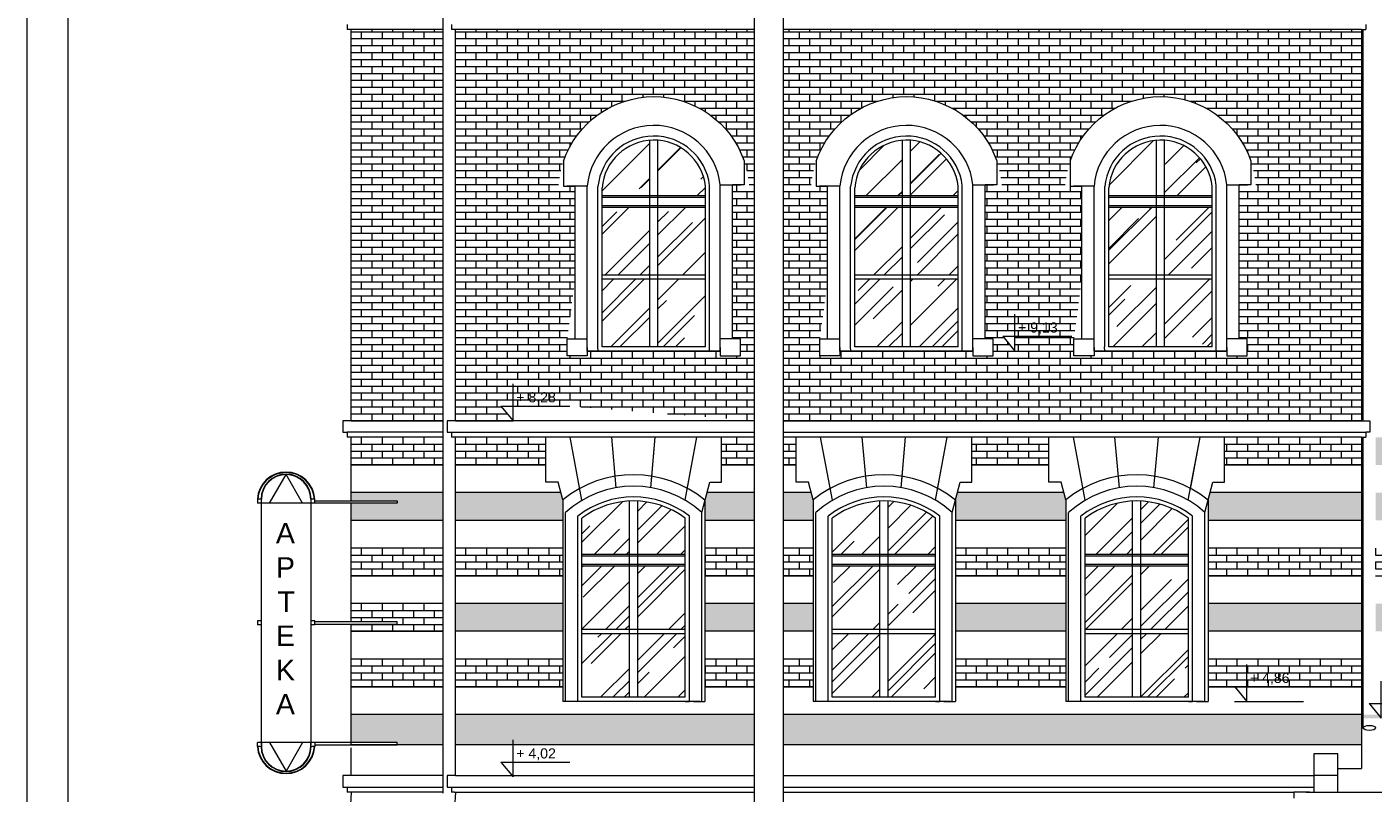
# Model space of a CAD drawing. Header units: millimetres. Extents: x -5254 to 173417, y -28809 to -6400.
# Tile 159 of 256: x 117986 to 119627, y -12344 to -11410. Entities that reach past the tile are written whole.
import ezdxf

# ---------------------------------------------------------------- set-up
doc = ezdxf.new("R2010")
doc.units = ezdxf.units.MM
for name, color, linetype, lineweight in [('me_cegła', 7, 'Continuous', 5), ('me_cienka', 7, 'Continuous', 15), ('me_cienkie', 7, 'Continuous', 9), ('me_drewno', 7, 'Continuous', 15), ('me_koty', 7, 'Continuous', 13), ('me_szyby', 7, 'Continuous', 13), ('me_tabela', 7, 'Continuous', 20), ('me_tekst', 7, 'Continuous', 13), ('me_ściany', 7, 'Continuous', 20)]:
    doc.layers.add(name, color=color, linetype=linetype, lineweight=lineweight)
doc.styles.add('PIOTR', font='arial.ttf', dxfattribs={"height": 10})
doc.styles.add('TABELKA', font='arial.ttf')

# ---------------------------------------------------------------- blocks, each defined once
blk = doc.blocks.new('arch1')
at = {"layer": 'me_cienkie'}
for p, q in [((-42, 231.9), (-42, 202.6)), ((178, 231.4), (178, 201)), ((-42, 202.6), (-28, 202.6)), ((178, 201), (164, 201)), ((-13, 0), (149, 0))]:
    blk.add_line(p, q, dxfattribs=at)
for points in [[(-13, 202.6), (-38, 202.6)], [(-28, 15), (-28, 202.6)], [(-13, 0), (-13, 202.6)], [(149, 0), (149, 201)], [(149, 201), (174, 201)], [(164, 15), (164, 201)], [(-13, 4.5), (-13, -6), (-37.5, -6), (-37.5, 15)], [(-37.5, 15), (-13, 15)], [(149, 4.5), (149, -6), (173.5, -6), (173.5, 15)], [(173.5, 15), (149, 15)]]:
    blk.add_lwpolyline(points, dxfattribs=at)
blk.add_arc((67.9, 193.6), 116.4, 18.9472, 160.8043, dxfattribs=at)
blk = doc.blocks.new('KOTA')
at = {"color": 0}
for p, q in [((0, 0), (0, 50)), ((-16.6, 20), (76.8, 20)), ((-16.6, 20), (0, 0))]:
    blk.add_line(p, q, dxfattribs=at)
at = {"color": 0, "style": 'TABELKA', "flags": 4}
blk.add_attdef('POZIOM', (1.4, 25), '', height=13.7, rotation=360, dxfattribs=at)

msp = doc.modelspace()

# ---------------------------------------------------------------- hatches: boundary and pattern name
at = {"layer": 'me_cegła'}
h = msp.add_hatch(dxfattribs=at)
h.set_pattern_fill('AR-BRSTD', color=256, scale=0.125)
h.set_pattern_definition([(0, (118381.551, -11890.04), (0, 8.467725), []), (90, (118381.551, -11890.04), (-12.7, 8.46772), [8.46772, -8.46772])])
h.paths.add_polyline_path([(118493.55, -11413.04), (118381.55, -11413.04), (118381.55, -11890.04), (118493.55, -11890.04)])
h.paths.add_polyline_path([(118508.55, -11890.04), (118578.92, -11890.04), (118564.01, -11872.04), (118648.02, -11872.04), (118872.65, -11890.04), (118872.65, -11413.04), (118508.55, -11413.04)])
h.paths.add_polyline_path([(118654.22, -11604.05), (118644.22, -11604.05), (118634.12, -11604.05, -0.931708), (118866.37, -11602.42), (118846.22, -11602.42), (118846.22, -11790.04), (118855.72, -11790.04), (118855.72, -11811.04), (118831.22, -11811.04), (118831.22, -11805.04), (118669.22, -11805.04), (118669.22, -11811.04), (118644.72, -11811.04), (118644.72, -11790.04), (118654.22, -11717.92)], flags=16)
h.paths.add_polyline_path([(118687.22, -11616.97, -0.987693), (118813.22, -11604.2), (118813.22, -11800.04), (118687.22, -11800.04)], flags=0)
h.paths.add_polyline_path([(118687.22, -11717.54), (118745.22, -11717.54), (118745.22, -11673.33), (118745.22, -11616.04), (118755.22, -11616.04), (118755.22, -11673.33), (118755.22, -11748.62), (118745.22, -11748.62)], flags=0)
h.paths.add_polyline_path([(118907.65, -11413.04), (118907.65, -11890.04), (119612.55, -11890.04), (119612.55, -11413.04)])
h.paths.add_polyline_path([(119262.05, -11811.04), (119262.05, -11790.04), (119271.55, -11717.92), (119271.55, -11604.05), (119261.55, -11604.05), (119251.45, -11604.05, -0.931708), (119483.7, -11602.42), (119463.55, -11602.42), (119463.55, -11790.04), (119473.05, -11790.04), (119473.05, -11811.04), (119448.55, -11811.04), (119448.55, -11805.04), (119286.55, -11805.04), (119286.55, -11811.04)], flags=16)
h.paths.add_polyline_path([(119190.28, -11787.04), (119190.28, -11805.04), (119175.37, -11787.04)], flags=16)
h.paths.add_polyline_path([(119304.55, -11800.04), (119304.55, -11616.97, -0.987693), (119430.55, -11604.2), (119430.55, -11800.04)], flags=0)
h.paths.add_polyline_path([(119163.55, -11811.04), (119139.05, -11811.04), (119139.05, -11805.04), (118977.05, -11805.04), (118977.05, -11811.04), (118952.55, -11811.04), (118952.55, -11790.04), (118962.05, -11717.92), (118962.05, -11604.05), (118952.05, -11604.05), (118941.95, -11604.05, -0.931708), (119174.2, -11602.42), (119154.05, -11602.42), (119154.05, -11790.04), (119163.55, -11790.04)], flags=16)
h.paths.add_polyline_path([(119121.05, -11800.04), (118995.05, -11800.04), (118995.05, -11616.97, -0.987693), (119121.05, -11604.2)], flags=0)
h.paths.add_polyline_path([(119304.55, -11717.54), (119362.55, -11717.54), (119362.55, -11673.33), (119362.55, -11616.04), (119372.55, -11616.04), (119372.55, -11673.33), (119372.55, -11748.62), (119362.55, -11748.62)], flags=0)
h.paths.add_polyline_path([(119053.05, -11748.62), (119063.05, -11748.62), (119063.05, -11717.54), (119053.05, -11717.54)], flags=0)
h.paths.add_polyline_path([(119190.32, -11788.67), (119245.98, -11788.67), (119245.98, -11766.49), (119190.32, -11766.49)], flags=24)
h = msp.add_hatch(dxfattribs=at)
h.set_pattern_fill('AR-BRSTD', color=256, scale=0.125)
h.set_pattern_definition([(0, (118381.551, -11943.84), (0, 8.467725), []), (90, (118381.551, -11943.84), (-12.7, 8.46772), [8.46772, -8.46772])])
h.paths.add_polyline_path([(118493.55, -11943.84), (118493.55, -11910.04), (118381.55, -11910.04), (118381.55, -11943.84)])
h.paths.add_polyline_path([(118618.51, -11943.84), (118618.51, -11910.04), (118508.55, -11910.04), (118508.55, -11943.84)])
h.paths.add_polyline_path([(118832.62, -11910.04), (118832.62, -11943.84), (118872.65, -11943.84), (118872.65, -11910.04)])
h.paths.add_polyline_path([(118907.65, -11943.84), (118923.53, -11943.84), (118923.53, -11910.04), (118907.65, -11910.04)])
h.paths.add_polyline_path([(119231.51, -11943.84), (119231.51, -11910.04), (119137.64, -11910.04), (119137.64, -11943.84)])
h.paths.add_polyline_path([(119612.55, -11943.84), (119612.55, -11910.04), (119445.62, -11910.04), (119445.62, -11943.84)])
h = msp.add_hatch(dxfattribs=at)
h.set_pattern_fill('AR-BRSTD', color=256, scale=0.125)
h.set_pattern_definition([(0, (122061.587, -11943.84), (0, 8.467725), []), (90, (122061.587, -11943.84), (-12.7, 8.467725), [8.467725, -8.467725])])
h.paths.add_polyline_path([(122163.55, -11911.04), (122061.59, -11910.96), (122061.59, -11943.84), (122163.55, -11943.84)])
h.paths.add_polyline_path([(121847.47, -11910.79), (121670.59, -11910.65), (121670.59, -11943.84), (121847.47, -11943.84)])
h.paths.add_polyline_path([(121456.47, -11910.48), (121280.59, -11910.34), (121280.59, -11943.84), (121456.47, -11943.84)])
h.paths.add_polyline_path([(121066.47, -11910.18), (120894.55, -11910.04), (120894.55, -11943.84), (121066.47, -11943.84)])
h.paths.add_polyline_path([(120616.97, -11910.04), (120518.09, -11910.04), (120518.09, -11943.84), (120616.97, -11943.84)])
h.paths.add_polyline_path([(120303.97, -11910.04), (120206.09, -11910.04), (120206.09, -11943.84), (120303.97, -11943.84)])
h.paths.add_polyline_path([(119991.97, -11910.04), (119893.13, -11910.04), (119893.13, -11943.84), (119991.97, -11943.84)])
h.paths.add_polyline_path([(119614.55, -11943.84), (119614.55, -11910.04), (119612.55, -11910.04), (119612.55, -11943.84)])
h.paths.add_polyline_path([(119629.55, -11910.04), (119629.55, -11943.84), (119679.02, -11943.84), (119679.02, -11910.04)])
h.paths.add_polyline_path([(120892.55, -11910.04), (120892.55, -11943.84), (120894.55, -11943.84), (120894.55, -11910.04)])
h.paths.add_polyline_path([(120877.55, -11943.84), (120877.55, -11910.04), (120831.09, -11910.04), (120831.09, -11943.84)])
h = msp.add_hatch(dxfattribs=at)
h.set_pattern_fill('AR-BRSTD', color=256, scale=0.125)
h.set_pattern_definition([(0, (118381.551, -12011.44), (0, 8.467725), []), (90, (118381.551, -12011.44), (-12.7, 8.467725), [8.467725, -8.467725])])
h.paths.add_polyline_path([(118493.55, -12011.44), (118493.55, -11977.64), (118381.55, -11977.64), (118381.55, -11987.59), (118437.55, -11987.59), (118437.55, -11990.59), (118381.55, -11990.59), (118381.55, -12011.44)])
h.paths.add_polyline_path([(118639.24, -12011.44), (118639.24, -11986.29), (118636.92, -11977.64), (118508.55, -11977.64), (118508.55, -12011.44)])
h.paths.add_polyline_path([(118872.65, -12011.44), (118872.65, -11977.64), (118815.04, -11977.64), (118812.59, -11986.79), (118812.59, -12011.44)])
h.paths.add_polyline_path([(118907.65, -12011.44), (118944.26, -12011.44), (118944.26, -11986.29), (118941.94, -11977.64), (118907.65, -11977.64)])
h.paths.add_polyline_path([(119252.24, -12011.44), (119252.24, -11986.29), (119249.92, -11977.64), (119120.06, -11977.64), (119117.61, -11986.79), (119117.61, -12011.44)])
h.paths.add_polyline_path([(119428.04, -11977.64), (119425.59, -11986.79), (119425.59, -12011.44), (119612.55, -12011.44), (119612.55, -11977.64)])
h.paths.add_polyline_path([(119876.62, -11977.64), (119873.09, -11990.79), (119873.09, -12011.44), (120012.7, -12011.44), (120012.7, -11990.29), (120009.31, -11977.64)])
h.paths.add_polyline_path([(120189.57, -11977.64), (120186.05, -11990.79), (120186.05, -12011.44), (120324.7, -12011.44), (120324.7, -11990.29), (120321.31, -11977.64)])
h.paths.add_polyline_path([(120501.57, -11977.64), (120498.05, -11990.79), (120498.05, -12011.44), (120637.7, -12011.44), (120637.7, -11990.29), (120634.31, -11977.64)])
h.paths.add_polyline_path([(121087.2, -12011.44), (121087.2, -11996.29), (121082.21, -11977.64), (120894.55, -11977.64), (120894.55, -12011.44)])
h.paths.add_polyline_path([(121477.2, -12011.44), (121477.2, -11994.29), (121472.74, -11977.64), (121265.68, -11977.64), (121260.55, -11996.79), (121260.55, -12011.44)])
h.paths.add_polyline_path([(121868.2, -12011.44), (121868.2, -11994.29), (121863.74, -11977.64), (121655.14, -11977.64), (121650.55, -11994.79), (121650.55, -12011.44)])
h.paths.add_polyline_path([(122163.55, -12011.44), (122163.55, -11977.64), (122046.14, -11977.64), (122041.55, -11994.79), (122041.55, -12011.44)])
h.paths.add_polyline_path([(119614.55, -12011.44), (119614.55, -11977.64), (119612.55, -11977.64), (119612.55, -12011.44)])
h.paths.add_polyline_path([(119629.55, -11977.64), (119629.55, -12011.44), (119699.75, -12011.44), (119699.75, -11990.29), (119696.36, -11977.64)])
h.paths.add_polyline_path([(120892.55, -11977.64), (120892.55, -12011.44), (120894.55, -12011.44), (120894.55, -11977.64)])
h.paths.add_polyline_path([(120877.55, -12011.44), (120877.55, -11977.64), (120814.57, -11977.64), (120811.05, -11990.79), (120811.05, -12011.44)])
h = msp.add_hatch(dxfattribs=at)
h.set_pattern_fill('AR-BRSTD', color=256, scale=0.125)
h.set_pattern_definition([(0, (118381.551, -12079.04), (0, 8.467725), []), (90, (118381.551, -12079.04), (-12.7, 8.46772), [8.46772, -8.46772])])
h.paths.add_polyline_path([(118493.55, -12079.04), (118493.55, -12045.24), (118381.55, -12045.24), (118381.55, -12079.04)])
h.paths.add_polyline_path([(118639.24, -12079.04), (118639.24, -12045.24), (118508.55, -12045.24), (118508.55, -12079.04)])
h.paths.add_polyline_path([(118872.65, -12079.04), (118872.65, -12045.24), (118812.59, -12045.24), (118812.59, -12079.04)])
h.paths.add_polyline_path([(118944.26, -12079.04), (118944.26, -12045.24), (118907.65, -12045.24), (118907.65, -12079.04)])
h.paths.add_polyline_path([(119252.24, -12079.04), (119252.24, -12045.24), (119117.61, -12045.24), (119117.61, -12079.04)])
h.paths.add_polyline_path([(119612.55, -12079.04), (119612.55, -12045.24), (119425.59, -12045.24), (119425.59, -12079.04)])
h = msp.add_hatch(dxfattribs=at)
h.set_pattern_fill('AR-BRSTD', color=256, scale=0.125)
h.set_pattern_definition([(0, (120811.049, -12079.04), (0, 8.467725), []), (90, (120811.049, -12079.04), (-12.7, 8.46772), [8.46772, -8.46772])])
h.paths.add_polyline_path([(120498.05, -12045.24), (120498.05, -12079.04), (120637.7, -12079.04), (120637.7, -12045.24)])
h.paths.add_polyline_path([(120186.05, -12045.24), (120186.05, -12079.04), (120324.7, -12079.04), (120324.7, -12045.24)])
h.paths.add_polyline_path([(120012.7, -12079.04), (120012.7, -12045.24), (119873.09, -12045.24), (119873.09, -12079.04)])
h.paths.add_polyline_path([(119614.55, -12079.04), (119614.55, -12045.24), (119612.55, -12045.24), (119612.55, -12079.04)])
h.paths.add_polyline_path([(119629.55, -12045.24), (119629.55, -12079.04), (119699.75, -12079.04), (119699.75, -12045.24)])
h.paths.add_polyline_path([(120892.55, -12045.24), (120892.55, -12079.04), (120894.55, -12079.04), (120894.55, -12045.24)])
h.paths.add_polyline_path([(120877.55, -12079.04), (120877.55, -12045.24), (120811.05, -12045.24), (120811.05, -12079.04)])
h = msp.add_hatch(dxfattribs=at)
h.set_pattern_fill('AR-BRSTD', color=256, scale=0.125)
h.set_pattern_definition([(0, (118381.551, -12146.64), (0, 8.4677), []), (90, (118381.551, -12146.64), (-12.7, 8.4677), [8.4677, -8.4677])])
h.paths.add_polyline_path([(118493.55, -12146.64), (118493.55, -12112.84), (118381.55, -12112.84), (118381.55, -12134.82), (118437.55, -12134.82), (118437.55, -12137.82), (118381.55, -12137.82), (118381.55, -12138.47), (118381.55, -12146.64)])
h = msp.add_hatch(dxfattribs=at)
h.set_pattern_fill('AR-BRSTD', color=256, scale=0.125)
h.set_pattern_definition([(0, (120894.551, -12146.64), (0, 8.467725), []), (90, (120894.551, -12146.64), (-12.7, 8.467725), [8.467725, -8.467725])])
h.paths.add_polyline_path([(121087.2, -12146.64), (121087.2, -12112.84), (120894.55, -12112.84), (120894.55, -12146.64)])
h.paths.add_polyline_path([(121260.55, -12112.84), (121260.55, -12146.64), (121477.2, -12146.64), (121477.2, -12112.84)])
h.paths.add_polyline_path([(121868.2, -12146.64), (121868.2, -12112.84), (121650.55, -12112.84), (121650.55, -12146.64)])
h.paths.add_polyline_path([(122163.55, -12146.64), (122163.55, -12112.84), (122041.55, -12112.84), (122041.55, -12146.64)])
h.paths.add_polyline_path([(120811.05, -12112.84), (120811.05, -12146.64), (120877.55, -12146.64), (120877.55, -12112.84)])
h.paths.add_polyline_path([(120637.7, -12146.64), (120637.7, -12112.84), (120498.05, -12112.84), (120498.05, -12146.64)])
h.paths.add_polyline_path([(120186.05, -12112.84), (120186.05, -12146.64), (120208.4, -12146.64), (120245.05, -12133.54), (120281.7, -12146.64), (120324.7, -12146.64), (120324.7, -12112.84)])
h.paths.add_polyline_path([(120012.7, -12146.64), (120012.7, -12112.84), (119873.09, -12112.84), (119873.09, -12146.64)])
h.paths.add_polyline_path([(119699.75, -12146.64), (119699.75, -12112.84), (119629.55, -12112.84), (119629.55, -12146.64)])
h.paths.add_polyline_path([(119612.55, -12146.64), (119612.55, -12112.84), (119425.59, -12112.84), (119425.59, -12146.64)])
h.paths.add_polyline_path([(119117.61, -12112.84), (119117.61, -12146.64), (119252.24, -12146.64), (119252.24, -12112.84)])
h.paths.add_polyline_path([(118944.26, -12146.64), (118944.26, -12112.84), (118907.65, -12112.84), (118907.65, -12146.64)])
h.paths.add_polyline_path([(118812.59, -12112.84), (118812.59, -12146.64), (118872.65, -12146.64), (118872.65, -12112.84)])
h.paths.add_polyline_path([(118639.24, -12146.64), (118639.24, -12112.84), (118508.55, -12112.84), (118508.55, -12146.64)])
h = msp.add_hatch(dxfattribs=at)
h.set_pattern_fill('AR-BRSTD', color=256, scale=0.125)
h.set_pattern_definition([(0, (118381.551, -12214.24), (0, 8.467725), []), (90, (118381.551, -12214.24), (-12.7, 8.46772), [8.46772, -8.46772])])
h.paths.add_polyline_path([(118493.55, -12180.44), (118381.55, -12180.44), (118381.55, -12214.24), (118493.55, -12214.24)])
h.paths.add_polyline_path([(118639.24, -12180.44), (118508.55, -12180.44), (118508.55, -12214.24), (118639.24, -12214.24)])
h.paths.add_polyline_path([(118872.65, -12180.44), (118812.59, -12180.44), (118812.59, -12214.24), (118872.65, -12214.24)])
h.paths.add_polyline_path([(118944.26, -12180.44), (118907.65, -12180.44), (118907.65, -12214.24), (118944.26, -12214.24)])
h.paths.add_polyline_path([(119252.24, -12180.44), (119117.61, -12180.44), (119117.61, -12214.24), (119252.24, -12214.24)])
h.paths.add_polyline_path([(119612.55, -12180.44), (119425.59, -12180.44), (119425.59, -12214.24), (119612.55, -12214.24)])
h.paths.add_polyline_path([(119472.8, -12215.67), (119528.46, -12215.67), (119528.46, -12193.49), (119472.8, -12193.49)], flags=9)
h = msp.add_hatch(dxfattribs=at)
h.set_pattern_fill('AR-BRSTD', color=256, scale=0.125)
h.set_pattern_definition([(0, (123887.051, -12281.84), (0, 8.467725), []), (90, (123887.051, -12281.84), (-12.7, 8.467725), [8.467725, -8.467725])])
h.paths.add_polyline_path([(124621.55, -12281.84), (124621.55, -12248.04), (123887.05, -12248.04), (123887.05, -12281.84)])
h.paths.add_polyline_path([(123861.05, -12281.84), (123876.05, -12281.84), (123876.05, -12248.04), (123861.05, -12248.04)])
h.paths.add_polyline_path([(122163.55, -12281.84), (122163.55, -12248.04), (120894.55, -12248.04), (120894.55, -12281.84)])
h.paths.add_polyline_path([(120894.55, -12252.54), (120894.55, -12248.04), (120565.38, -12248.04), (120577.97, -12252.54)])
h.paths.add_polyline_path([(119912.13, -12252.54), (119924.72, -12248.04), (119612.55, -12248.04), (119612.55, -12252.54)])
h.paths.add_polyline_path([(119612.55, -12285.04), (119612.55, -12248.04), (118907.65, -12248.04), (118907.65, -12285.04)])
h.paths.add_polyline_path([(118872.65, -12285.04), (118872.65, -12248.04), (118508.55, -12248.04), (118508.55, -12285.04)])
h.paths.add_polyline_path([(118493.55, -12285.04), (118493.55, -12248.04), (118381.55, -12248.04), (118381.55, -12282.04), (118437.55, -12282.04), (118437.55, -12285.04)])
at = {"layer": 'me_szyby'}
h = msp.add_hatch(dxfattribs=at)
h.set_pattern_fill('AR-RROOF', color=256, scale=2.2, angle=45)
h.set_pattern_definition([(45, (102824.3, -22615.82), (47.41575, 126.442), [838.2, -111.76, 279.4, -55.88]), (45, (102857.1, -22543.51), (-92.0656, 13.03933), [167.64, -18.4404, 335.28, -41.91]), (45, (102810.472, -22562.476), (178.994465, 231.942055), [447.04, -78.232, 223.52, -55.88])])
h.paths.add_polyline_path([(118755.22, -11616.04), (118755.22, -11548.23, -0.3592557), (118813.22, -11604.2), (118813.22, -11616.04)])
h.paths.add_polyline_path([(118687.22, -11616.04), (118687.22, -11605.76, -0.3655516), (118745.22, -11548.24), (118745.22, -11616.04)])
h.paths.add_polyline_path([(118755.22, -11673.33), (118755.22, -11630.04), (118813.22, -11630.04), (118813.22, -11712.54), (118755.22, -11712.54)])
h.paths.add_polyline_path([(118745.22, -11673.33), (118745.22, -11712.54), (118687.22, -11712.54), (118687.22, -11630.04), (118745.22, -11630.04)])
h.paths.add_polyline_path([(118745.22, -11748.62), (118745.22, -11800.04), (118687.22, -11800.04), (118687.22, -11717.54), (118745.22, -11717.54)])
h.paths.add_polyline_path([(118755.22, -11748.62), (118755.22, -11717.54), (118755.22, -11717.54), (118813.22, -11717.54), (118813.22, -11800.04), (118755.22, -11800.04)])
h = msp.add_hatch(dxfattribs=at)
h.set_pattern_fill('AR-RROOF', color=256, scale=2.2, angle=45)
h.set_pattern_definition([(45, (102516.47, -22615.82), (47.41575, 126.442), [838.2, -111.76, 279.4, -55.88]), (45, (102549.264, -22543.51), (-92.06559, 13.03933), [167.64, -18.4404, 335.28, -41.91]), (45, (102502.64, -22562.476), (178.994465, 231.942055), [447.04, -78.232, 223.52, -55.88])])
h.paths.add_polyline_path([(119063.05, -11548.23, -0.3592557), (119121.05, -11604.2), (119121.05, -11616.04), (119063.05, -11616.04)])
h.paths.add_polyline_path([(119053.05, -11548.24), (119053.05, -11616.04), (118995.05, -11616.04), (118995.05, -11605.76, -0.3655516)])
h.paths.add_polyline_path([(119063.05, -11673.33), (119063.05, -11630.04), (119121.05, -11630.04), (119121.05, -11712.54), (119063.05, -11712.54)])
h.paths.add_polyline_path([(118995.05, -11630.04), (119053.05, -11630.04), (119053.05, -11673.33), (119053.05, -11712.54), (118995.05, -11712.54)])
h.paths.add_polyline_path([(118995.05, -11717.54), (119053.05, -11717.54), (119053.05, -11748.62), (119053.05, -11800.04), (118995.05, -11800.04)])
h.paths.add_polyline_path([(119063.05, -11748.62), (119063.05, -11717.54), (119063.05, -11717.54), (119121.05, -11717.54), (119121.05, -11800.04), (119063.05, -11800.04)])
h = msp.add_hatch(dxfattribs=at)
h.set_pattern_fill('AR-RROOF', color=256, scale=2.2, angle=45)
h.set_pattern_definition([(45, (102206.97, -22615.82), (47.41575, 126.442), [838.2, -111.76, 279.4, -55.88]), (45, (102239.764, -22543.51), (-92.06559, 13.03933), [167.64, -18.4404, 335.28, -41.91]), (45, (102193.14, -22562.476), (178.994465, 231.942055), [447.04, -78.232, 223.52, -55.88])])
h.paths.add_polyline_path([(119372.55, -11548.23, -0.3592557), (119430.55, -11604.2), (119430.55, -11616.04), (119372.55, -11616.04)])
h.paths.add_polyline_path([(119362.55, -11548.24), (119362.55, -11616.04), (119304.55, -11616.04), (119304.55, -11605.76, -0.3655516)])
h.paths.add_polyline_path([(119372.55, -11673.33), (119372.55, -11630.04), (119430.55, -11630.04), (119430.55, -11712.54), (119372.55, -11712.54)])
h.paths.add_polyline_path([(119304.55, -11630.04), (119362.55, -11630.04), (119362.55, -11673.33), (119362.55, -11712.54), (119304.55, -11712.54)])
h.paths.add_polyline_path([(119304.55, -11717.54), (119362.55, -11717.54), (119362.55, -11748.62), (119362.55, -11800.04), (119304.55, -11800.04)])
h.paths.add_polyline_path([(119372.55, -11748.62), (119372.55, -11717.54), (119372.55, -11717.54), (119430.55, -11717.54), (119430.55, -11800.04), (119372.55, -11800.04)])
h = msp.add_hatch(dxfattribs=at)
h.set_pattern_fill('AR-RROOF', color=256, scale=2.2, angle=45)
h.set_pattern_definition([(45, (108477.764, -22607.82), (47.41575, 126.442), [838.2, -111.76, 279.4, -55.88]), (45, (108510.56, -22535.51), (-92.0656, 13.03933), [167.64, -18.4404, 335.28, -41.91]), (45, (108463.935, -22554.476), (178.994465, 231.942055), [447.04, -78.232, 223.52, -55.88])])
h.paths.add_polyline_path([(118730.59, -12100.33), (118730.59, -12067.04), (118788.59, -12067.04), (118788.59, -12144.54), (118730.59, -12144.54)])
h.paths.add_polyline_path([(118788.59, -12008.67), (118788.59, -12053.04), (118730.59, -12053.04), (118730.59, -11987.9, -0.1493035)])
h.paths.add_polyline_path([(118720.59, -12053.04), (118662.59, -12053.04), (118662.59, -12008.67, -0.1493035), (118720.59, -11987.9)])
h.paths.add_polyline_path([(118662.59, -12144.54), (118662.59, -12067.04), (118720.59, -12067.04), (118720.59, -12100.33), (118720.59, -12144.54)])
h.paths.add_polyline_path([(118662.59, -12149.54), (118720.59, -12149.54), (118720.59, -12175.62), (118720.59, -12227.04), (118662.59, -12227.04)])
h.paths.add_polyline_path([(118788.59, -12227.04), (118730.59, -12227.04), (118730.59, -12175.62), (118730.59, -12149.54), (118730.59, -12149.54), (118788.59, -12149.54)])
h = msp.add_hatch(dxfattribs=at)
h.set_pattern_fill('AR-RROOF', color=256, scale=2.2, angle=45)
h.set_pattern_definition([(45, (108172.745, -22607.82), (47.41575, 126.442), [838.2, -111.76, 279.4, -55.88]), (45, (108205.54, -22535.51), (-92.0656, 13.03933), [167.64, -18.4404, 335.28, -41.91]), (45, (108158.916, -22554.476), (178.994465, 231.942055), [447.04, -78.232, 223.52, -55.88])])
h.paths.add_polyline_path([(119035.61, -12100.33), (119035.61, -12067.04), (119093.61, -12067.04), (119093.61, -12144.54), (119035.61, -12144.54)])
h.paths.add_polyline_path([(119093.61, -12008.67), (119093.61, -12053.04), (119035.61, -12053.04), (119035.61, -11987.9, -0.1493035)])
h.paths.add_polyline_path([(119025.61, -12053.04), (118967.61, -12053.04), (118967.61, -12008.67, -0.1493035), (119025.61, -11987.9)])
h.paths.add_polyline_path([(118967.61, -12144.54), (118967.61, -12067.04), (119025.61, -12067.04), (119025.61, -12100.33), (119025.61, -12144.54)])
h.paths.add_polyline_path([(118967.61, -12149.54), (119025.61, -12149.54), (119025.61, -12175.62), (119025.61, -12227.04), (118967.61, -12227.04)])
h.paths.add_polyline_path([(119093.61, -12227.04), (119035.61, -12227.04), (119035.61, -12175.62), (119035.61, -12149.54), (119035.61, -12149.54), (119093.61, -12149.54)])
h = msp.add_hatch(dxfattribs=at)
h.set_pattern_fill('AR-RROOF', color=256, scale=2.2, angle=45)
h.set_pattern_definition([(45, (107864.764, -22607.82), (47.41575, 126.442), [838.2, -111.76, 279.4, -55.88]), (45, (107897.56, -22535.51), (-92.0656, 13.03933), [167.64, -18.4404, 335.28, -41.91]), (45, (107850.935, -22554.476), (178.994465, 231.942055), [447.04, -78.232, 223.52, -55.88])])
h.paths.add_polyline_path([(119343.59, -12100.33), (119343.59, -12067.04), (119401.59, -12067.04), (119401.59, -12144.54), (119343.59, -12144.54)])
h.paths.add_polyline_path([(119401.59, -12008.67), (119401.59, -12053.04), (119343.59, -12053.04), (119343.59, -11987.9, -0.1493035)])
h.paths.add_polyline_path([(119333.59, -12053.04), (119275.59, -12053.04), (119275.59, -12008.67, -0.1493035), (119333.59, -11987.9)])
h.paths.add_polyline_path([(119275.59, -12144.54), (119275.59, -12067.04), (119333.59, -12067.04), (119333.59, -12100.33), (119333.59, -12144.54)])
h.paths.add_polyline_path([(119275.59, -12149.54), (119333.59, -12149.54), (119333.59, -12175.62), (119333.59, -12227.04), (119275.59, -12227.04)])
h.paths.add_polyline_path([(119401.59, -12227.04), (119343.59, -12227.04), (119343.59, -12175.62), (119343.59, -12149.54), (119343.59, -12149.54), (119401.59, -12149.54)])

# ---------------------------------------------------------------- linework, layer by layer
at = {"layer": 'me_cienka'}
for p, q in [((118872.65, -10833.27), (118872.65, -12738.04)), ((118907.65, -10833.27), (118907.65, -12738.04)), ((118493.55, -12343.78), (118493.55, -10897.27)), ((119614.55, -11890.04), (119614.55, -11413.04)), ((119614.55, -12264.37), (119614.55, -11910.04)), ((119549.05, -12342.54), (119530.05, -12342.54)), ((119530.05, -12342.54), (119530.05, -12350.04)), ((119549.05, -12342.54), (120961.05, -12342.54))]:
    msp.add_line(p, q, dxfattribs=at)
msp.add_ellipse((119622.05, -12264.37), major_axis=(7.5, 0), ratio=0.4, dxfattribs=at)
at = {"layer": 'me_cienkie'}
for p, q in [((118831.22, -11805.04), (118669.22, -11805.04)), ((118819.24, -11805.04), (118681.24, -11805.04)), ((118819.24, -11805.04), (118681.24, -11805.04)), ((118819.24, -11805.04), (118681.24, -11805.04)), ((118818.22, -11805.04), (118682.22, -11805.04)), ((119139.05, -11805.04), (118977.05, -11805.04)), ((119127.07, -11805.04), (118989.07, -11805.04)), ((119127.07, -11805.04), (118989.07, -11805.04)), ((119127.07, -11805.04), (118989.07, -11805.04)), ((119126.05, -11805.04), (118990.05, -11805.04)), ((119175.37, -11805.04), (119256.16, -11805.04)), ((119448.55, -11805.04), (119286.55, -11805.04)), ((119436.57, -11805.04), (119298.57, -11805.04)), ((119436.57, -11805.04), (119298.57, -11805.04)), ((119436.57, -11805.04), (119298.57, -11805.04)), ((119435.55, -11805.04), (119299.55, -11805.04)), ((118282.21, -11990.59), (118302.21, -11955.59)), ((118322.21, -11990.59), (118302.21, -11955.59)), ((118493.55, -11943.84), (118381.55, -11943.84)), ((118618.51, -11943.84), (118508.55, -11943.84)), ((118872.65, -11943.84), (118832.62, -11943.84)), ((118923.53, -11943.84), (118907.65, -11943.84)), ((119231.51, -11943.84), (119137.64, -11943.84)), ((119614.55, -11943.84), (119445.62, -11943.84)), ((118272.21, -11985.59), (118267.21, -11985.59)), ((118267.21, -11985.59), (118267.21, -11990.59)), ((118272.21, -11990.59), (118272.21, -11985.59)), ((118272.21, -12285.04), (118272.21, -11987.59)), ((118337.21, -11985.59), (118332.21, -11985.59)), ((118332.21, -11985.59), (118332.21, -11990.59)), ((118332.21, -11987.59), (118332.21, -12285.04)), ((118337.21, -11990.59), (118337.21, -11985.59)), ((118337.21, -11987.59), (118437.55, -11987.59)), ((118493.55, -11977.64), (118381.55, -11977.64)), ((118437.55, -11987.59), (118437.55, -11990.59)), ((118636.92, -11977.64), (118508.55, -11977.64)), ((118639.24, -11986.29), (118639.24, -12232.04)), ((118812.59, -11986.79), (118812.59, -12232.04)), ((118872.65, -11977.64), (118815.04, -11977.64)), ((118941.94, -11977.64), (118907.65, -11977.64)), ((118944.26, -11986.29), (118944.26, -12232.04)), ((119117.61, -11986.79), (119117.61, -12232.04)), ((119249.92, -11977.64), (119120.06, -11977.64)), ((119252.24, -11986.29), (119252.24, -12232.04)), ((119425.59, -11986.79), (119425.59, -12232.04)), ((119614.55, -11977.64), (119428.04, -11977.64)), ((118272.21, -11990.59), (118267.21, -11990.59)), ((118332.21, -11990.59), (118272.21, -11990.59)), ((118337.21, -11990.59), (118332.21, -11990.59)), ((118437.55, -11990.59), (118337.21, -11990.59)), ((118493.55, -12011.44), (118381.55, -12011.44)), ((118639.24, -12011.44), (118508.55, -12011.44)), ((118872.65, -12011.44), (118812.59, -12011.44)), ((118944.26, -12011.44), (118907.65, -12011.44)), ((119252.24, -12011.44), (119117.61, -12011.44)), ((119614.55, -12011.44), (119425.59, -12011.44)), ((118493.55, -12045.24), (118381.55, -12045.24)), ((118639.24, -12045.24), (118508.55, -12045.24)), ((118872.65, -12045.24), (118812.59, -12045.24)), ((118944.26, -12045.24), (118907.65, -12045.24)), ((119252.24, -12045.24), (119117.61, -12045.24)), ((119614.55, -12045.24), (119425.59, -12045.24)), ((118493.55, -12079.04), (118381.55, -12079.04)), ((118639.24, -12079.04), (118508.55, -12079.04)), ((118872.65, -12079.04), (118812.59, -12079.04)), ((118944.26, -12079.04), (118907.65, -12079.04)), ((119252.24, -12079.04), (119117.61, -12079.04)), ((119614.55, -12079.04), (119425.59, -12079.04)), ((118493.55, -12112.84), (118381.55, -12112.84)), ((118639.24, -12112.84), (118508.55, -12112.84)), ((118872.65, -12112.84), (118812.59, -12112.84)), ((118944.26, -12112.84), (118907.65, -12112.84)), ((119252.24, -12112.84), (119117.61, -12112.84)), ((119614.55, -12112.84), (119425.59, -12112.84)), ((118272.21, -12133.82), (118267.21, -12133.82)), ((118267.21, -12133.82), (118267.21, -12138.82)), ((118272.21, -12138.82), (118272.21, -12133.82)), ((118337.21, -12133.82), (118332.21, -12133.82)), ((118332.21, -12133.82), (118332.21, -12138.82)), ((118337.21, -12138.82), (118337.21, -12133.82)), ((118337.21, -12134.82), (118437.55, -12134.82)), ((118437.55, -12137.82), (118437.55, -12134.82)), ((118272.21, -12138.82), (118267.21, -12138.82)), ((118337.21, -12138.82), (118332.21, -12138.82)), ((118337.21, -12137.82), (118437.55, -12137.82)), ((118493.55, -12146.64), (118381.55, -12146.64)), ((118639.24, -12146.64), (118508.55, -12146.64)), ((118872.65, -12146.64), (118812.59, -12146.64)), ((118944.26, -12146.64), (118907.65, -12146.64)), ((119252.24, -12146.64), (119117.61, -12146.64)), ((119614.55, -12146.64), (119425.59, -12146.64)), ((118493.55, -12180.44), (118381.55, -12180.44)), ((118639.24, -12180.44), (118508.55, -12180.44)), ((118872.65, -12180.44), (118812.59, -12180.44)), ((118944.26, -12180.44), (118907.65, -12180.44)), ((119252.24, -12180.44), (119117.61, -12180.44)), ((119614.55, -12180.44), (119425.59, -12180.44)), ((118493.55, -12214.24), (118381.55, -12214.24)), ((118639.24, -12214.24), (118508.55, -12214.24)), ((118872.65, -12214.24), (118812.59, -12214.24)), ((118944.26, -12214.24), (118907.65, -12214.24)), ((119252.24, -12214.24), (119117.61, -12214.24)), ((119614.55, -12214.24), (119425.59, -12214.24)), ((118806.59, -12232.04), (118644.59, -12232.04)), ((118798.57, -12232.04), (118652.66, -12232.04)), ((118794.59, -12232.04), (118656.59, -12232.04)), ((118793.59, -12232.04), (118657.59, -12232.04)), ((119111.61, -12232.04), (118949.61, -12232.04)), ((119103.58, -12232.04), (118957.68, -12232.04)), ((119099.61, -12232.04), (118961.61, -12232.04)), ((119098.61, -12232.04), (118962.61, -12232.04)), ((119419.59, -12232.04), (119257.59, -12232.04)), ((119411.57, -12232.04), (119265.66, -12232.04)), ((119407.59, -12232.04), (119269.59, -12232.04)), ((119406.59, -12232.04), (119270.59, -12232.04)), ((119457.85, -12232.04), (119541.87, -12232.04)), ((118493.55, -12248.04), (118381.55, -12248.04)), ((118872.65, -12248.04), (118508.55, -12248.04)), ((119614.55, -12248.04), (118907.65, -12248.04)), ((119614.55, -12252.54), (119612.55, -12252.54)), ((118267.21, -12287.04), (118267.21, -12282.04)), ((118272.21, -12282.04), (118267.21, -12282.04)), ((118272.21, -12282.04), (118272.21, -12287.04)), ((118332.21, -12282.04), (118272.21, -12282.04)), ((118282.21, -12282.04), (118302.21, -12317.04)), ((118322.21, -12282.04), (118302.21, -12317.04)), ((118332.21, -12287.04), (118332.21, -12282.04)), ((118337.21, -12282.04), (118332.21, -12282.04)), ((118437.55, -12282.04), (118337.21, -12282.04)), ((118337.21, -12282.04), (118337.21, -12287.04)), ((118437.55, -12285.04), (118437.55, -12282.04)), ((118272.21, -12287.04), (118267.21, -12287.04)), ((118337.21, -12287.04), (118332.21, -12287.04)), ((118337.21, -12285.04), (118437.55, -12285.04)), ((118493.55, -12285.04), (118381.55, -12285.04)), ((118872.65, -12285.04), (118508.55, -12285.04)), ((119612.55, -12285.04), (118907.65, -12285.04)), ((119583.55, -12295.84), (119554.55, -12295.84)), ((119554.55, -12295.84), (119554.55, -12322.54)), ((119583.55, -12322.54), (119583.55, -12295.84)), ((119583.55, -12322.54), (119554.55, -12322.54)), ((119554.55, -12322.54), (119554.55, -12342.54)), ((119583.55, -12342.54), (119583.55, -12322.54))]:
    msp.add_line(p, q, dxfattribs=at)
for points in [[(118669.22, -11805.04), (118669.22, -11604.05)], [(118831.22, -11805.04), (118831.22, -11602.42)], [(118977.05, -11805.04), (118977.05, -11604.05)], [(119139.05, -11805.04), (119139.05, -11602.42)], [(119286.55, -11805.04), (119286.55, -11604.05)], [(119448.55, -11805.04), (119448.55, -11602.42)], [(118618.51, -11964.89), (118618.51, -11910.04)], [(118662.74, -11986.98), (118648.43, -11910.04)], [(118704.57, -11971.59), (118699.07, -11910.04)], [(118746.56, -11971.57), (118752.06, -11910.04)], [(118747.35, -11962.78), (118752.06, -11910.04)], [(118788.4, -11986.94), (118802.7, -11910.04)], [(118790.92, -11973.41), (118802.7, -11910.04)], [(118832.62, -11964.89), (118832.62, -11910.04)], [(118923.53, -11964.89), (118923.53, -11910.04)], [(118967.76, -11986.98), (118953.45, -11910.04)], [(119009.59, -11971.59), (119004.09, -11910.04)], [(119051.58, -11971.57), (119057.08, -11910.04)], [(119052.37, -11962.78), (119057.08, -11910.04)], [(119093.42, -11986.94), (119107.72, -11910.04)], [(119095.93, -11973.41), (119107.72, -11910.04)], [(119137.64, -11964.89), (119137.64, -11910.04)], [(119231.51, -11964.89), (119231.51, -11910.04)], [(119275.74, -11986.98), (119261.43, -11910.04)], [(119317.57, -11971.59), (119312.07, -11910.04)], [(119359.56, -11971.57), (119365.06, -11910.04)], [(119360.35, -11962.78), (119365.06, -11910.04)], [(119401.4, -11986.94), (119415.7, -11910.04)], [(119403.92, -11973.41), (119415.7, -11910.04)], [(119445.62, -11964.89), (119445.62, -11910.04)], [(118633.51, -11964.89), (118618.51, -11964.89)], [(118639.24, -11986.29), (118633.51, -11964.89)], [(118639.24, -11986.29), (118633.51, -11964.89)], [(118808.57, -12001.79), (118818.45, -11964.89)], [(118818.45, -11964.89), (118832.62, -11964.89)], [(118938.53, -11964.89), (118923.53, -11964.89)], [(118944.26, -11986.29), (118938.53, -11964.89)], [(118944.26, -11986.29), (118938.53, -11964.89)], [(119113.58, -12001.79), (119123.47, -11964.89)], [(119123.47, -11964.89), (119137.64, -11964.89)], [(119246.51, -11964.89), (119231.51, -11964.89)], [(119252.24, -11986.29), (119246.51, -11964.89)], [(119252.24, -11986.29), (119246.51, -11964.89)], [(119421.57, -12001.79), (119431.45, -11964.89)], [(119431.45, -11964.89), (119445.62, -11964.89)], [(118642.57, -12227.04), (118642.57, -12001.87)], [(118808.57, -12227.04), (118808.57, -12001.79)], [(118947.58, -12227.04), (118947.58, -12001.87)], [(119113.58, -12227.04), (119113.58, -12001.79)], [(119255.57, -12227.04), (119255.57, -12001.87)], [(119421.57, -12227.04), (119421.57, -12001.79)], [(118642.57, -12232.04), (118639.24, -12232.04)], [(118652.66, -12232.04), (118642.57, -12232.04), (118642.57, -12227.04)], [(118798.57, -12232.04), (118808.57, -12232.04), (118808.57, -12227.04)], [(118808.57, -12232.04), (118812.59, -12232.04)], [(118947.58, -12232.04), (118944.26, -12232.04)], [(118957.68, -12232.04), (118947.58, -12232.04), (118947.58, -12227.04)], [(119103.58, -12232.04), (119113.58, -12232.04), (119113.58, -12227.04)], [(119113.58, -12232.04), (119117.61, -12232.04)], [(119255.57, -12232.04), (119252.24, -12232.04)], [(119265.66, -12232.04), (119255.57, -12232.04), (119255.57, -12227.04)], [(119411.57, -12232.04), (119421.57, -12232.04), (119421.57, -12227.04)], [(119421.57, -12232.04), (119425.59, -12232.04)]]:
    msp.add_lwpolyline(points, dxfattribs=at)
for centre, radius, start, end in [((118750.3, -11611.46), 81.42, 6.37045, 174.77956), ((119058.13, -11611.46), 81.42, 6.37045, 174.77956), ((119367.63, -11611.46), 81.42, 6.37045, 174.77956), ((118302.18, -11987.62), 35.03, 3.32395, 176.67605), ((118302.18, -11987.62), 34.53, 3.32395, 176.67605), ((118302.21, -11985.59), 30.5, 0, 180), ((118302.21, -11985.59), 30, 0, 180), ((118725.61, -12093.29), 137.5, 50.76242, 128.91191), ((119030.63, -12093.29), 137.5, 50.76242, 128.91191), ((119338.61, -12093.29), 137.5, 50.76242, 128.91191), ((118725.61, -12093.29), 123.5, 47.80264, 132.25355), ((119030.63, -12093.29), 123.5, 47.80264, 132.25355), ((119338.61, -12093.29), 123.5, 47.80264, 132.25355), ((118302.18, -12285.01), 35.03, 183.32395, 356.67605), ((118302.18, -12285.01), 34.53, 183.32395, 356.67605), ((118302.21, -12287.04), 30.5, 180, 0), ((118302.21, -12287.04), 30, 180, 0)]:
    msp.add_arc(centre, radius, start, end, dxfattribs=at)
at = {"layer": 'me_drewno'}
for points in [[(118745.22, -11673.33), (118745.22, -11548.24)], [(118755.22, -11673.33), (118755.22, -11548.23)], [(119053.05, -11673.33), (119053.05, -11548.24)], [(119063.05, -11673.33), (119063.05, -11548.23)], [(119362.55, -11673.33), (119362.55, -11548.24)], [(119372.55, -11673.33), (119372.55, -11548.23)], [(118682.22, -11607.39), (118682.22, -11604.69)], [(118682.22, -11800.04), (118682.22, -11606.04)], [(118687.22, -11800.04), (118687.22, -11606.04)], [(118813.22, -11800.04), (118813.22, -11604.2)], [(118818.22, -11606.04), (118818.22, -11603.35)], [(118818.22, -11800.04), (118818.22, -11606.04)], [(118990.05, -11607.39), (118990.05, -11604.69)], [(118990.05, -11800.04), (118990.05, -11606.04)], [(118995.05, -11800.04), (118995.05, -11606.04)], [(119121.05, -11800.04), (119121.05, -11604.2)], [(119126.05, -11606.04), (119126.05, -11603.35)], [(119126.05, -11800.04), (119126.05, -11606.04)], [(119299.55, -11607.39), (119299.55, -11604.69)], [(119299.55, -11800.04), (119299.55, -11606.04)], [(119304.55, -11800.04), (119304.55, -11606.04)], [(119430.55, -11800.04), (119430.55, -11604.2)], [(119435.55, -11606.04), (119435.55, -11603.35)], [(119435.55, -11800.04), (119435.55, -11606.04)], [(118813.22, -11616.04), (118687.22, -11616.04)], [(118813.22, -11618.04), (118687.22, -11618.04)], [(118813.22, -11628.04), (118687.22, -11628.04)], [(119121.05, -11616.04), (118995.05, -11616.04)], [(119121.05, -11618.04), (118995.05, -11618.04)], [(119121.05, -11628.04), (118995.05, -11628.04)], [(119430.55, -11616.04), (119304.55, -11616.04)], [(119430.55, -11618.04), (119304.55, -11618.04)], [(119430.55, -11628.04), (119304.55, -11628.04)], [(118813.22, -11630.04), (118687.22, -11630.04)], [(119121.05, -11630.04), (118995.05, -11630.04)], [(119430.55, -11630.04), (119304.55, -11630.04)], [(118745.22, -11748.62), (118745.22, -11673.33)], [(118755.22, -11748.62), (118755.22, -11673.33)], [(119053.05, -11748.62), (119053.05, -11673.33)], [(119063.05, -11748.62), (119063.05, -11673.33)], [(119362.55, -11748.62), (119362.55, -11673.33)], [(119372.55, -11748.62), (119372.55, -11673.33)], [(118755.22, -11712.54), (118687.22, -11712.54)], [(118755.22, -11717.54), (118687.22, -11717.54)], [(118813.22, -11712.54), (118755.22, -11712.54)], [(118813.22, -11717.54), (118755.22, -11717.54)], [(119063.05, -11712.54), (118995.05, -11712.54)], [(119063.05, -11717.54), (118995.05, -11717.54)], [(119121.05, -11712.54), (119063.05, -11712.54)], [(119121.05, -11717.54), (119063.05, -11717.54)], [(119372.55, -11712.54), (119304.55, -11712.54)], [(119372.55, -11717.54), (119304.55, -11717.54)], [(119430.55, -11712.54), (119372.55, -11712.54)], [(119430.55, -11717.54), (119372.55, -11717.54)], [(118745.22, -11800.04), (118745.22, -11748.62)], [(118755.22, -11800.04), (118755.22, -11748.62)], [(119053.05, -11800.04), (119053.05, -11748.62)], [(119063.05, -11800.04), (119063.05, -11748.62)], [(119362.55, -11800.04), (119362.55, -11748.62)], [(119372.55, -11800.04), (119372.55, -11748.62)], [(118818.22, -11805.04), (118682.26, -11805.04), (118682.17, -11800.04)], [(118813.22, -11800.04), (118687.22, -11800.04)], [(118813.22, -11805.04), (118818.22, -11805.04), (118818.22, -11800.04)], [(119126.05, -11805.04), (118990.1, -11805.04), (118990.01, -11800.04)], [(119121.05, -11800.04), (118995.05, -11800.04)], [(119121.05, -11805.04), (119126.05, -11805.04), (119126.05, -11800.04)], [(119435.55, -11805.04), (119299.6, -11805.04), (119299.51, -11800.04)], [(119430.55, -11800.04), (119304.55, -11800.04)], [(119430.55, -11805.04), (119435.55, -11805.04), (119435.55, -11800.04)], [(118720.59, -12100.33), (118720.59, -11987.9)], [(118730.59, -12100.33), (118730.59, -11987.9)], [(119025.61, -12100.33), (119025.61, -11987.9)], [(119035.61, -12100.33), (119035.61, -11987.9)], [(119333.59, -12100.33), (119333.59, -11987.9)], [(119343.59, -12100.33), (119343.59, -11987.9)], [(118657.59, -12227.04), (118657.59, -12006.2)], [(118662.59, -12227.04), (118662.59, -12008.67)], [(118788.59, -12227.04), (118788.59, -12008.67)], [(118793.59, -12227.04), (118793.59, -12006.2)], [(118962.61, -12227.04), (118962.61, -12006.2)], [(118967.61, -12227.04), (118967.61, -12008.67)], [(119093.61, -12227.04), (119093.61, -12008.67)], [(119098.61, -12227.04), (119098.61, -12006.2)], [(119270.59, -12227.04), (119270.59, -12006.2)], [(119275.59, -12227.04), (119275.59, -12008.67)], [(119401.59, -12227.04), (119401.59, -12008.67)], [(119406.59, -12227.04), (119406.59, -12006.2)], [(118657.59, -12034.39), (118657.59, -12031.69)], [(118793.59, -12033.04), (118793.59, -12030.35)], [(118962.61, -12034.39), (118962.61, -12031.69)], [(119098.61, -12033.04), (119098.61, -12030.35)], [(119270.59, -12034.39), (119270.59, -12031.69)], [(119406.59, -12033.04), (119406.59, -12030.35)], [(118788.59, -12053.04), (118662.59, -12053.04)], [(119093.61, -12053.04), (118967.61, -12053.04)], [(119401.59, -12053.04), (119275.59, -12053.04)], [(118788.59, -12055.04), (118662.59, -12055.04)], [(118788.59, -12065.04), (118662.59, -12065.04)], [(118788.59, -12067.04), (118662.59, -12067.04)], [(119093.61, -12055.04), (118967.61, -12055.04)], [(119093.61, -12065.04), (118967.61, -12065.04)], [(119093.61, -12067.04), (118967.61, -12067.04)], [(119401.59, -12055.04), (119275.59, -12055.04)], [(119401.59, -12065.04), (119275.59, -12065.04)], [(119401.59, -12067.04), (119275.59, -12067.04)], [(118720.59, -12175.62), (118720.59, -12100.33)], [(118730.59, -12175.62), (118730.59, -12100.33)], [(119025.61, -12175.62), (119025.61, -12100.33)], [(119035.61, -12175.62), (119035.61, -12100.33)], [(119333.59, -12175.62), (119333.59, -12100.33)], [(119343.59, -12175.62), (119343.59, -12100.33)], [(118730.59, -12144.54), (118662.59, -12144.54)], [(118730.59, -12149.54), (118662.59, -12149.54)], [(118788.59, -12144.54), (118730.59, -12144.54)], [(118788.59, -12149.54), (118730.59, -12149.54)], [(119035.61, -12144.54), (118967.61, -12144.54)], [(119035.61, -12149.54), (118967.61, -12149.54)], [(119093.61, -12144.54), (119035.61, -12144.54)], [(119093.61, -12149.54), (119035.61, -12149.54)], [(119343.59, -12144.54), (119275.59, -12144.54)], [(119343.59, -12149.54), (119275.59, -12149.54)], [(119401.59, -12144.54), (119343.59, -12144.54)], [(119401.59, -12149.54), (119343.59, -12149.54)], [(118720.59, -12227.04), (118720.59, -12175.62)], [(118730.59, -12227.04), (118730.59, -12175.62)], [(119025.61, -12227.04), (119025.61, -12175.62)], [(119035.61, -12227.04), (119035.61, -12175.62)], [(119333.59, -12227.04), (119333.59, -12175.62)], [(119343.59, -12227.04), (119343.59, -12175.62)], [(118793.59, -12232.04), (118657.63, -12232.04), (118657.54, -12227.04)], [(118788.59, -12227.04), (118662.59, -12227.04)], [(118788.59, -12232.04), (118793.59, -12232.04), (118793.59, -12227.04)], [(119098.61, -12232.04), (118962.65, -12232.04), (118962.56, -12227.04)], [(119093.61, -12227.04), (118967.61, -12227.04)], [(119093.61, -12232.04), (119098.61, -12232.04), (119098.61, -12227.04)], [(119406.59, -12232.04), (119270.63, -12232.04), (119270.54, -12227.04)], [(119401.59, -12227.04), (119275.59, -12227.04)], [(119401.59, -12232.04), (119406.59, -12232.04), (119406.59, -12227.04)]]:
    msp.add_lwpolyline(points, dxfattribs=at)
for centre, radius, start, end in [((118750.29, -11611.45), 68.41, 6.7987, 174.33578), ((119058.12, -11611.45), 68.41, 6.7987, 174.33578), ((119367.62, -11611.45), 68.41, 6.7987, 174.33578), ((118750.3, -11611.37), 63.33, 6.49887, 175.17601), ((119058.13, -11611.37), 63.33, 6.49887, 175.17601), ((119367.63, -11611.37), 63.33, 6.49887, 175.17601), ((118725.59, -12093.24), 110.46, 52.00207, 127.99793), ((118725.59, -12093.24), 105.46, 53.31545, 126.68455), ((119030.61, -12093.24), 110.46, 52.00207, 127.99793), ((119030.61, -12093.24), 105.46, 53.31545, 126.68455), ((119338.59, -12093.24), 110.46, 52.00207, 127.99793), ((119338.59, -12093.24), 105.46, 53.31545, 126.68455)]:
    msp.add_arc(centre, radius, start, end, dxfattribs=at)
at = {"layer": 'me_tabela'}
for points in [[(117986.47, -13512.08), (124986.47, -13512.08), (124986.47, -10542.08), (117986.47, -10542.08)], [(118036.47, -13462.08), (124936.47, -13462.08), (124936.47, -10592.08), (118036.47, -10592.08)]]:
    msp.add_lwpolyline(points, close=True, dxfattribs=at)
at = {"layer": 'me_ściany'}
for p, q in [((118376.55, -11407.04), (118376.55, -11413.04)), ((118381.55, -11413.04), (118376.55, -11413.04)), ((118381.55, -11890.04), (118381.55, -11413.04)), ((118493.55, -11413.04), (118381.55, -11413.04)), ((118503.55, -11407.04), (118503.55, -11413.04)), ((118508.55, -11413.04), (118503.55, -11413.04)), ((118508.55, -11890.04), (118508.55, -11413.04)), ((118872.65, -11413.04), (118508.55, -11413.04)), ((119612.55, -11413.04), (118907.65, -11413.04)), ((119612.55, -11413.04), (119612.55, -11890.04)), ((119612.55, -11413.04), (119617.55, -11413.04)), ((119617.55, -11407.04), (119617.55, -11413.04)), ((118381.55, -11890.04), (118371.55, -11890.04)), ((118371.55, -11890.04), (118371.55, -11904.04)), ((118493.55, -11890.04), (118381.55, -11890.04)), ((118508.55, -11890.04), (118498.55, -11890.04)), ((118498.55, -11890.04), (118498.55, -11904.04)), ((118872.65, -11890.04), (118508.55, -11890.04)), ((119612.55, -11890.04), (118907.65, -11890.04)), ((119612.55, -11890.04), (119622.55, -11890.04)), ((119622.55, -11890.04), (119622.55, -11904.04)), ((118371.55, -11904.04), (118376.55, -11904.04)), ((118376.55, -11904.04), (118376.55, -11910.04)), ((118493.55, -11904.04), (118376.55, -11904.04)), ((118498.55, -11904.04), (118503.55, -11904.04)), ((118503.55, -11904.04), (118503.55, -11910.04)), ((118503.55, -11904.04), (118872.65, -11904.04)), ((118907.65, -11904.04), (119617.55, -11904.04)), ((119622.55, -11904.04), (119617.55, -11904.04)), ((119617.55, -11904.04), (119617.55, -11910.04)), ((118381.55, -11910.04), (118376.55, -11910.04)), ((118381.55, -11987.59), (118381.55, -11910.04)), ((118493.55, -11910.04), (118381.55, -11910.04)), ((118508.55, -11910.04), (118503.55, -11910.04)), ((118508.55, -12322.54), (118508.55, -11910.04)), ((118872.65, -11910.04), (118508.55, -11910.04)), ((119612.55, -11910.04), (118907.65, -11910.04)), ((119612.55, -11910.04), (119612.55, -12313.84)), ((119612.55, -11910.04), (119617.55, -11910.04)), ((118381.55, -12134.82), (118381.55, -11990.59)), ((118381.55, -12138.47), (118381.55, -12137.82)), ((118381.55, -12285.69), (118381.55, -12138.47)), ((118381.55, -12322.54), (118381.55, -12288.69)), ((119583.55, -12313.84), (119612.55, -12313.84)), ((118381.55, -12322.54), (118371.55, -12322.54)), ((118371.55, -12322.54), (118371.55, -12336.54)), ((118493.55, -12322.54), (118381.55, -12322.54)), ((118508.55, -12322.54), (118498.55, -12322.54)), ((118498.55, -12322.54), (118498.55, -12336.54)), ((118508.55, -12322.54), (118872.65, -12322.54)), ((118907.65, -12322.54), (119554.55, -12322.54)), ((118381.55, -12342.54), (118363.05, -12649.04)), ((118371.55, -12336.54), (118376.55, -12336.54)), ((118376.55, -12336.54), (118376.55, -12342.54)), ((118376.55, -12336.54), (118493.55, -12336.54)), ((118380.44, -12342.54), (118376.55, -12342.54)), ((118493.55, -12342.54), (118380.44, -12342.54)), ((118508.55, -12342.54), (118490.05, -12649.04)), ((118498.55, -12336.54), (118503.55, -12336.54)), ((118503.55, -12336.54), (118503.55, -12342.54)), ((118503.55, -12336.54), (118872.65, -12336.54)), ((118507.44, -12342.54), (118503.55, -12342.54)), ((118507.44, -12342.54), (118872.65, -12342.54)), ((118907.65, -12336.54), (119554.55, -12336.54)), ((118907.65, -12342.54), (119530.05, -12342.54)), ((119545.05, -12342.54), (120941.05, -12342.54))]:
    msp.add_line(p, q, dxfattribs=at)

# ---------------------------------------------------------------- block references
at = {"layer": 'me_cienkie', "xscale": -1}
for p in [(118818.22, -11805.04), (119126.05, -11805.04), (119435.55, -11805.04)]:
    msp.add_blockref('arch1', p, dxfattribs=at)
at = {"layer": 'me_koty'}
ref = msp.add_blockref('KOTA', (119190.28, -11805.04), dxfattribs=dict(at, xscale=0.8999999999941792, yscale=0.8999999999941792, zscale=0.6))
ref.add_attrib('POZIOM', '+ 9,13', (119194.02, -11782.54), dxfattribs={"layer": '0', "height": 12.303, "style": 'TABELKA', "flags": 4})
ref = msp.add_blockref('KOTA', (118578.92, -11890.04), dxfattribs=dict(at, xscale=0.8999999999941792, yscale=0.8999999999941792, zscale=0.6))
ref.add_attrib('POZIOM', '+ 8,28', (118582.65, -11867.54), dxfattribs={"layer": '0', "height": 12.303, "style": 'TABELKA', "flags": 4})
ref = msp.add_blockref('KOTA', (119472.76, -12232.04), dxfattribs=dict(at, xscale=0.8999999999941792, yscale=0.8999999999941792, zscale=0.6))
ref.add_attrib('POZIOM', '+ 4,86', (119476.5, -12209.54), dxfattribs={"layer": '0', "height": 12.303, "style": 'TABELKA', "flags": 4})
ref = msp.add_blockref('KOTA', (119636.59, -12252.54), dxfattribs=dict(at, xscale=0.8999999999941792, yscale=0.8999999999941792, zscale=0.6))
ref.add_attrib('POZIOM', '+ 4,66', (119640.33, -12230.04), dxfattribs={"layer": '0', "height": 12.303, "style": 'TABELKA', "flags": 4})
ref = msp.add_blockref('KOTA', (118578.92, -12324.05), dxfattribs=dict(at, xscale=0.8999999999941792, yscale=0.8999999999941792, zscale=0.6))
ref.add_attrib('POZIOM', '+ 4,02', (118582.65, -12301.55), dxfattribs={"layer": '0', "height": 12.303, "style": 'TABELKA', "flags": 4})

# ---------------------------------------------------------------- texts
at = {"layer": 'me_tekst', "insert": (118313.04, -12014.59), "char_height": 25, "attachment_point": 3, "style": 'PIOTR'}
msp.add_mtext_dynamic_manual_height_columns('A\\PP\\PT\\PE\\PK\\PA', width=70, gutter_width=12.5, heights=[-233.33], dxfattribs=at)

doc.saveas('drawing.dxf')
